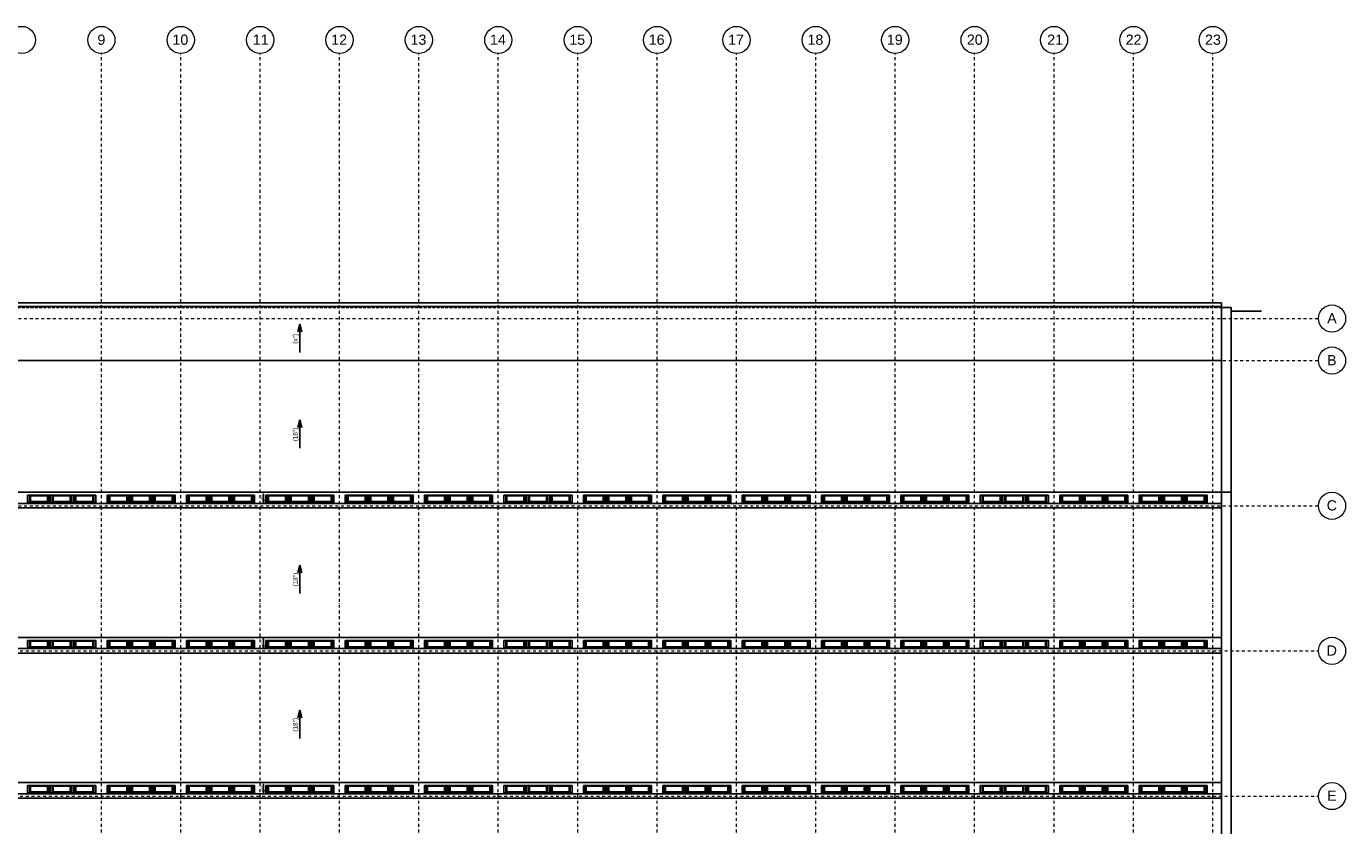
# Model space of a CAD drawing. Header units: millimetres. Extents: x 537057 to 1501572, y -190379 to -110693.
# Tile 5 of 5: x 1443412 to 1501572, y -145929 to -110693. Entities that reach past the tile are written whole.
import ezdxf
from ezdxf.enums import TextEntityAlignment as Align

# ---------------------------------------------------------------- set-up
doc = ezdxf.new("R2010")
doc.units = ezdxf.units.MM
doc.header["$LTSCALE"] = 10
doc.linetypes.add('DASHDOT', pattern=[25.4, 12.7, -6.35, 0, -6.35])
doc.linetypes.add('DASHED', pattern=[19.05, 12.7, -6.35])
for name, color, linetype, lineweight in [('CKSTENY_OSY', 1, 'DASHDOT', 15), ('CKTEXTY_MALE', 3, 'Continuous', 25), ('CKTEXTY_STREDNI', 6, 'Continuous', 50), ('S-GRID-IDEN', 7, 'Continuous', 9)]:
    doc.layers.add(name, color=color, linetype=linetype, lineweight=lineweight)
for name, color, linetype in [('CKSTENY_PODROVINOU', 7, 'Continuous'), ('CKSTENY_SKRYTE', 7, 'DASHED'), ('TP_klempířské_konstrukce', 142, 'Continuous')]:
    doc.layers.add(name, color=color, linetype=linetype)
doc.styles.add('Arial_1', font='arial.ttf', dxfattribs={"height": 450})
doc.styles.add('TOP_ARIAL_CE', font='arial.ttf', dxfattribs={"height": 100})

# ---------------------------------------------------------------- blocks, each defined once
blk = doc.blocks.new('Šipky')
at = {"color": 0, "linetype": 'ByBlock', "lineweight": -2}
for p, q in [((-225, 0), (-80, 0)), ((225, 0), (103, 30)), ((225, 0), (103, -30)), ((-80, 0), (27, 0)), ((27, 0), (225, 0))]:
    blk.add_line(p, q, dxfattribs=at)

msp = doc.modelspace()

# ---------------------------------------------------------------- linework, layer by layer
at = {"layer": 'CKSTENY_OSY', "lineweight": 5}
for p, q in [((1446717, -179771), (1446717, -111893)), ((1450217, -179771), (1450217, -111893)), ((1453717, -179771), (1453717, -111893)), ((1457217, -179771), (1457217, -111893)), ((1460717, -179771), (1460717, -111893)), ((1464217, -179771), (1464217, -111893)), ((1467717, -179771), (1467717, -111893)), ((1471217, -179771), (1471217, -111893)), ((1474717, -179771), (1474717, -111893)), ((1478217, -179771), (1478217, -111893)), ((1481717, -179771), (1481717, -111893)), ((1485217, -179771), (1485217, -111893)), ((1488717, -179771), (1488717, -111893)), ((1492217, -179771), (1492217, -111893)), ((1495717, -179771), (1495717, -111893)), ((1421967, -123576), (1500372, -123576)), ((1421967, -125426), (1500372, -125426)), ((1421967, -131826), (1500372, -131826)), ((1417470, -138226), (1500372, -138226)), ((1417470, -144626), (1500372, -144626))]:
    msp.add_line(p, q, dxfattribs=at)
at = {"layer": 'CKSTENY_PODROVINOU'}
for p, q in [((1496107, -123036), (1423957, -123036)), ((1496107, -123086), (1496107, -123036)), ((1496527, -123086), (1496107, -123086)), ((1496107, -177481), (1496107, -123086)), ((1496527, -177431), (1496527, -123086)), ((1497867, -123246), (1496527, -123246)), ((1423327, -125426), (1496107, -125426)), ((1423327, -131231), (1496107, -131231)), ((1496107, -131231), (1496527, -131231)), ((1423327, -131726), (1496107, -131726)), ((1423327, -131926), (1496107, -131926)), ((1418472, -137631), (1496107, -137631)), ((1418472, -138126), (1496107, -138126)), ((1418472, -138326), (1496107, -138326)), ((1418472, -144031), (1496107, -144031)), ((1418472, -144526), (1496107, -144526)), ((1418472, -144726), (1496107, -144726))]:
    msp.add_line(p, q, dxfattribs=at)
for points in [[(1443467, -131363), (1444467, -131363), (1444467, -131679), (1443467, -131679)], [(1443542, -131382), (1444392, -131382), (1444392, -131661), (1443542, -131661)], [(1443592, -131397), (1444342, -131397), (1444342, -131646), (1443592, -131646)], [(1444467, -131363), (1445467, -131363), (1445467, -131679), (1444467, -131679)], [(1444542, -131382), (1445392, -131382), (1445392, -131661), (1444542, -131661)], [(1444592, -131397), (1445342, -131397), (1445342, -131646), (1444592, -131646)], [(1445467, -131363), (1446467, -131363), (1446467, -131679), (1445467, -131679)], [(1445542, -131382), (1446392, -131382), (1446392, -131661), (1445542, -131661)], [(1445592, -131397), (1446342, -131397), (1446342, -131646), (1445592, -131646)], [(1446967, -131363), (1447967, -131363), (1447967, -131679), (1446967, -131679)], [(1447042, -131382), (1447892, -131382), (1447892, -131661), (1447042, -131661)], [(1447092, -131397), (1447842, -131397), (1447842, -131646), (1447092, -131646)], [(1447967, -131363), (1448967, -131363), (1448967, -131679), (1447967, -131679)], [(1448042, -131382), (1448892, -131382), (1448892, -131661), (1448042, -131661)], [(1448092, -131397), (1448842, -131397), (1448842, -131646), (1448092, -131646)], [(1448967, -131363), (1449967, -131363), (1449967, -131679), (1448967, -131679)], [(1449042, -131382), (1449892, -131382), (1449892, -131661), (1449042, -131661)], [(1449092, -131397), (1449842, -131397), (1449842, -131646), (1449092, -131646)], [(1450467, -131363), (1451467, -131363), (1451467, -131679), (1450467, -131679)], [(1450542, -131382), (1451392, -131382), (1451392, -131661), (1450542, -131661)], [(1450592, -131397), (1451342, -131397), (1451342, -131646), (1450592, -131646)], [(1451467, -131363), (1452467, -131363), (1452467, -131679), (1451467, -131679)], [(1451542, -131382), (1452392, -131382), (1452392, -131661), (1451542, -131661)], [(1451592, -131397), (1452342, -131397), (1452342, -131646), (1451592, -131646)], [(1452467, -131363), (1453467, -131363), (1453467, -131679), (1452467, -131679)], [(1452542, -131382), (1453392, -131382), (1453392, -131661), (1452542, -131661)], [(1452592, -131397), (1453342, -131397), (1453342, -131646), (1452592, -131646)], [(1453967, -131363), (1454967, -131363), (1454967, -131679), (1453967, -131679)], [(1454042, -131382), (1454892, -131382), (1454892, -131661), (1454042, -131661)], [(1454092, -131397), (1454842, -131397), (1454842, -131646), (1454092, -131646)], [(1454967, -131363), (1455967, -131363), (1455967, -131679), (1454967, -131679)], [(1455042, -131382), (1455892, -131382), (1455892, -131661), (1455042, -131661)], [(1455092, -131397), (1455842, -131397), (1455842, -131646), (1455092, -131646)], [(1455967, -131363), (1456967, -131363), (1456967, -131679), (1455967, -131679)], [(1456042, -131382), (1456892, -131382), (1456892, -131661), (1456042, -131661)], [(1456092, -131397), (1456842, -131397), (1456842, -131646), (1456092, -131646)], [(1457467, -131363), (1458467, -131363), (1458467, -131679), (1457467, -131679)], [(1457542, -131382), (1458392, -131382), (1458392, -131661), (1457542, -131661)], [(1457592, -131397), (1458342, -131397), (1458342, -131646), (1457592, -131646)], [(1458467, -131363), (1459467, -131363), (1459467, -131679), (1458467, -131679)], [(1458542, -131382), (1459392, -131382), (1459392, -131661), (1458542, -131661)], [(1458592, -131397), (1459342, -131397), (1459342, -131646), (1458592, -131646)], [(1459467, -131363), (1460467, -131363), (1460467, -131679), (1459467, -131679)], [(1459542, -131382), (1460392, -131382), (1460392, -131661), (1459542, -131661)], [(1459592, -131397), (1460342, -131397), (1460342, -131646), (1459592, -131646)], [(1460967, -131363), (1461967, -131363), (1461967, -131679), (1460967, -131679)], [(1461042, -131382), (1461892, -131382), (1461892, -131661), (1461042, -131661)], [(1461092, -131397), (1461842, -131397), (1461842, -131646), (1461092, -131646)], [(1461967, -131363), (1462967, -131363), (1462967, -131679), (1461967, -131679)], [(1462042, -131382), (1462892, -131382), (1462892, -131661), (1462042, -131661)], [(1462092, -131397), (1462842, -131397), (1462842, -131646), (1462092, -131646)], [(1462967, -131363), (1463967, -131363), (1463967, -131679), (1462967, -131679)], [(1463042, -131382), (1463892, -131382), (1463892, -131661), (1463042, -131661)], [(1463092, -131397), (1463842, -131397), (1463842, -131646), (1463092, -131646)], [(1464467, -131363), (1465467, -131363), (1465467, -131679), (1464467, -131679)], [(1464542, -131382), (1465392, -131382), (1465392, -131661), (1464542, -131661)], [(1464592, -131397), (1465342, -131397), (1465342, -131646), (1464592, -131646)], [(1465467, -131363), (1466467, -131363), (1466467, -131679), (1465467, -131679)], [(1465542, -131382), (1466392, -131382), (1466392, -131661), (1465542, -131661)], [(1465592, -131397), (1466342, -131397), (1466342, -131646), (1465592, -131646)], [(1466467, -131363), (1467467, -131363), (1467467, -131679), (1466467, -131679)], [(1466542, -131382), (1467392, -131382), (1467392, -131661), (1466542, -131661)], [(1466592, -131397), (1467342, -131397), (1467342, -131646), (1466592, -131646)], [(1467967, -131363), (1468967, -131363), (1468967, -131679), (1467967, -131679)], [(1468042, -131382), (1468892, -131382), (1468892, -131661), (1468042, -131661)], [(1468092, -131397), (1468842, -131397), (1468842, -131646), (1468092, -131646)], [(1468967, -131363), (1469967, -131363), (1469967, -131679), (1468967, -131679)], [(1469042, -131382), (1469892, -131382), (1469892, -131661), (1469042, -131661)], [(1469092, -131397), (1469842, -131397), (1469842, -131646), (1469092, -131646)], [(1469967, -131363), (1470967, -131363), (1470967, -131679), (1469967, -131679)], [(1470042, -131382), (1470892, -131382), (1470892, -131661), (1470042, -131661)], [(1470092, -131397), (1470842, -131397), (1470842, -131646), (1470092, -131646)], [(1471467, -131363), (1472467, -131363), (1472467, -131679), (1471467, -131679)], [(1471542, -131382), (1472392, -131382), (1472392, -131661), (1471542, -131661)], [(1471592, -131397), (1472342, -131397), (1472342, -131646), (1471592, -131646)], [(1472467, -131363), (1473467, -131363), (1473467, -131679), (1472467, -131679)], [(1472542, -131382), (1473392, -131382), (1473392, -131661), (1472542, -131661)], [(1472592, -131397), (1473342, -131397), (1473342, -131646), (1472592, -131646)], [(1473467, -131363), (1474467, -131363), (1474467, -131679), (1473467, -131679)], [(1473542, -131382), (1474392, -131382), (1474392, -131661), (1473542, -131661)], [(1473592, -131397), (1474342, -131397), (1474342, -131646), (1473592, -131646)], [(1474967, -131363), (1475967, -131363), (1475967, -131679), (1474967, -131679)], [(1475042, -131382), (1475892, -131382), (1475892, -131661), (1475042, -131661)], [(1475092, -131397), (1475842, -131397), (1475842, -131646), (1475092, -131646)], [(1475967, -131363), (1476967, -131363), (1476967, -131679), (1475967, -131679)], [(1476042, -131382), (1476892, -131382), (1476892, -131661), (1476042, -131661)], [(1476092, -131397), (1476842, -131397), (1476842, -131646), (1476092, -131646)], [(1476967, -131363), (1477967, -131363), (1477967, -131679), (1476967, -131679)], [(1477042, -131382), (1477892, -131382), (1477892, -131661), (1477042, -131661)], [(1477092, -131397), (1477842, -131397), (1477842, -131646), (1477092, -131646)], [(1478467, -131363), (1479467, -131363), (1479467, -131679), (1478467, -131679)], [(1478542, -131382), (1479392, -131382), (1479392, -131661), (1478542, -131661)], [(1478592, -131397), (1479342, -131397), (1479342, -131646), (1478592, -131646)], [(1479467, -131363), (1480467, -131363), (1480467, -131679), (1479467, -131679)], [(1479542, -131382), (1480392, -131382), (1480392, -131661), (1479542, -131661)], [(1479592, -131397), (1480342, -131397), (1480342, -131646), (1479592, -131646)], [(1480467, -131363), (1481467, -131363), (1481467, -131679), (1480467, -131679)], [(1480542, -131382), (1481392, -131382), (1481392, -131661), (1480542, -131661)], [(1480592, -131397), (1481342, -131397), (1481342, -131646), (1480592, -131646)], [(1481967, -131363), (1482967, -131363), (1482967, -131679), (1481967, -131679)], [(1482042, -131382), (1482892, -131382), (1482892, -131661), (1482042, -131661)], [(1482092, -131397), (1482842, -131397), (1482842, -131646), (1482092, -131646)], [(1482967, -131363), (1483967, -131363), (1483967, -131679), (1482967, -131679)], [(1483042, -131382), (1483892, -131382), (1483892, -131661), (1483042, -131661)], [(1483092, -131397), (1483842, -131397), (1483842, -131646), (1483092, -131646)], [(1483967, -131363), (1484967, -131363), (1484967, -131679), (1483967, -131679)], [(1484042, -131382), (1484892, -131382), (1484892, -131661), (1484042, -131661)], [(1484092, -131397), (1484842, -131397), (1484842, -131646), (1484092, -131646)], [(1485467, -131363), (1486467, -131363), (1486467, -131679), (1485467, -131679)], [(1485542, -131382), (1486392, -131382), (1486392, -131661), (1485542, -131661)], [(1485592, -131397), (1486342, -131397), (1486342, -131646), (1485592, -131646)], [(1486467, -131363), (1487467, -131363), (1487467, -131679), (1486467, -131679)], [(1486542, -131382), (1487392, -131382), (1487392, -131661), (1486542, -131661)], [(1486592, -131397), (1487342, -131397), (1487342, -131646), (1486592, -131646)], [(1487467, -131363), (1488467, -131363), (1488467, -131679), (1487467, -131679)], [(1487542, -131382), (1488392, -131382), (1488392, -131661), (1487542, -131661)], [(1487592, -131397), (1488342, -131397), (1488342, -131646), (1487592, -131646)], [(1488967, -131363), (1489967, -131363), (1489967, -131679), (1488967, -131679)], [(1489042, -131382), (1489892, -131382), (1489892, -131661), (1489042, -131661)], [(1489092, -131397), (1489842, -131397), (1489842, -131646), (1489092, -131646)], [(1489967, -131363), (1490967, -131363), (1490967, -131679), (1489967, -131679)], [(1490042, -131382), (1490892, -131382), (1490892, -131661), (1490042, -131661)], [(1490092, -131397), (1490842, -131397), (1490842, -131646), (1490092, -131646)], [(1490967, -131363), (1491967, -131363), (1491967, -131679), (1490967, -131679)], [(1491042, -131382), (1491892, -131382), (1491892, -131661), (1491042, -131661)], [(1491092, -131397), (1491842, -131397), (1491842, -131646), (1491092, -131646)], [(1493467, -131363), (1492467, -131363), (1492467, -131679), (1493467, -131679)], [(1493392, -131382), (1492542, -131382), (1492542, -131661), (1493392, -131661)], [(1493342, -131397), (1492592, -131397), (1492592, -131646), (1493342, -131646)], [(1494467, -131363), (1493467, -131363), (1493467, -131679), (1494467, -131679)], [(1494392, -131382), (1493542, -131382), (1493542, -131661), (1494392, -131661)], [(1494342, -131397), (1493592, -131397), (1493592, -131646), (1494342, -131646)], [(1495467, -131363), (1494467, -131363), (1494467, -131679), (1495467, -131679)], [(1495392, -131382), (1494542, -131382), (1494542, -131661), (1495392, -131661)], [(1495342, -131397), (1494592, -131397), (1494592, -131646), (1495342, -131646)], [(1443467, -137763), (1444467, -137763), (1444467, -138079), (1443467, -138079)], [(1443542, -137782), (1444392, -137782), (1444392, -138061), (1443542, -138061)], [(1443592, -137797), (1444342, -137797), (1444342, -138046), (1443592, -138046)], [(1444467, -137763), (1445467, -137763), (1445467, -138079), (1444467, -138079)], [(1444542, -137782), (1445392, -137782), (1445392, -138061), (1444542, -138061)], [(1444592, -137797), (1445342, -137797), (1445342, -138046), (1444592, -138046)], [(1445467, -137763), (1446467, -137763), (1446467, -138079), (1445467, -138079)], [(1445542, -137782), (1446392, -137782), (1446392, -138061), (1445542, -138061)], [(1445592, -137797), (1446342, -137797), (1446342, -138046), (1445592, -138046)], [(1446967, -137763), (1447967, -137763), (1447967, -138079), (1446967, -138079)], [(1447042, -137782), (1447892, -137782), (1447892, -138061), (1447042, -138061)], [(1447092, -137797), (1447842, -137797), (1447842, -138046), (1447092, -138046)], [(1447967, -137763), (1448967, -137763), (1448967, -138079), (1447967, -138079)], [(1448042, -137782), (1448892, -137782), (1448892, -138061), (1448042, -138061)], [(1448092, -137797), (1448842, -137797), (1448842, -138046), (1448092, -138046)], [(1448967, -137763), (1449967, -137763), (1449967, -138079), (1448967, -138079)], [(1449042, -137782), (1449892, -137782), (1449892, -138061), (1449042, -138061)], [(1449092, -137797), (1449842, -137797), (1449842, -138046), (1449092, -138046)], [(1450467, -137763), (1451467, -137763), (1451467, -138079), (1450467, -138079)], [(1450542, -137782), (1451392, -137782), (1451392, -138061), (1450542, -138061)], [(1450592, -137797), (1451342, -137797), (1451342, -138046), (1450592, -138046)], [(1451467, -137763), (1452467, -137763), (1452467, -138079), (1451467, -138079)], [(1451542, -137782), (1452392, -137782), (1452392, -138061), (1451542, -138061)], [(1451592, -137797), (1452342, -137797), (1452342, -138046), (1451592, -138046)], [(1452467, -137763), (1453467, -137763), (1453467, -138079), (1452467, -138079)], [(1452542, -137782), (1453392, -137782), (1453392, -138061), (1452542, -138061)], [(1452592, -137797), (1453342, -137797), (1453342, -138046), (1452592, -138046)], [(1453967, -137763), (1454967, -137763), (1454967, -138079), (1453967, -138079)], [(1454042, -137782), (1454892, -137782), (1454892, -138061), (1454042, -138061)], [(1454092, -137797), (1454842, -137797), (1454842, -138046), (1454092, -138046)], [(1454967, -137763), (1455967, -137763), (1455967, -138079), (1454967, -138079)], [(1455042, -137782), (1455892, -137782), (1455892, -138061), (1455042, -138061)], [(1455092, -137797), (1455842, -137797), (1455842, -138046), (1455092, -138046)], [(1455967, -137763), (1456967, -137763), (1456967, -138079), (1455967, -138079)], [(1456042, -137782), (1456892, -137782), (1456892, -138061), (1456042, -138061)], [(1456092, -137797), (1456842, -137797), (1456842, -138046), (1456092, -138046)], [(1457467, -137763), (1458467, -137763), (1458467, -138079), (1457467, -138079)], [(1457542, -137782), (1458392, -137782), (1458392, -138061), (1457542, -138061)], [(1457592, -137797), (1458342, -137797), (1458342, -138046), (1457592, -138046)], [(1458467, -137763), (1459467, -137763), (1459467, -138079), (1458467, -138079)], [(1458542, -137782), (1459392, -137782), (1459392, -138061), (1458542, -138061)], [(1458592, -137797), (1459342, -137797), (1459342, -138046), (1458592, -138046)], [(1459467, -137763), (1460467, -137763), (1460467, -138079), (1459467, -138079)], [(1459542, -137782), (1460392, -137782), (1460392, -138061), (1459542, -138061)], [(1459592, -137797), (1460342, -137797), (1460342, -138046), (1459592, -138046)], [(1460967, -137763), (1461967, -137763), (1461967, -138079), (1460967, -138079)], [(1461042, -137782), (1461892, -137782), (1461892, -138061), (1461042, -138061)], [(1461092, -137797), (1461842, -137797), (1461842, -138046), (1461092, -138046)], [(1461967, -137763), (1462967, -137763), (1462967, -138079), (1461967, -138079)], [(1462042, -137782), (1462892, -137782), (1462892, -138061), (1462042, -138061)], [(1462092, -137797), (1462842, -137797), (1462842, -138046), (1462092, -138046)], [(1462967, -137763), (1463967, -137763), (1463967, -138079), (1462967, -138079)], [(1463042, -137782), (1463892, -137782), (1463892, -138061), (1463042, -138061)], [(1463092, -137797), (1463842, -137797), (1463842, -138046), (1463092, -138046)], [(1464467, -137763), (1465467, -137763), (1465467, -138079), (1464467, -138079)], [(1464542, -137782), (1465392, -137782), (1465392, -138061), (1464542, -138061)], [(1464592, -137797), (1465342, -137797), (1465342, -138046), (1464592, -138046)], [(1465467, -137763), (1466467, -137763), (1466467, -138079), (1465467, -138079)], [(1465542, -137782), (1466392, -137782), (1466392, -138061), (1465542, -138061)], [(1465592, -137797), (1466342, -137797), (1466342, -138046), (1465592, -138046)], [(1466467, -137763), (1467467, -137763), (1467467, -138079), (1466467, -138079)], [(1466542, -137782), (1467392, -137782), (1467392, -138061), (1466542, -138061)], [(1466592, -137797), (1467342, -137797), (1467342, -138046), (1466592, -138046)], [(1467967, -137763), (1468967, -137763), (1468967, -138079), (1467967, -138079)], [(1468042, -137782), (1468892, -137782), (1468892, -138061), (1468042, -138061)], [(1468092, -137797), (1468842, -137797), (1468842, -138046), (1468092, -138046)], [(1468967, -137763), (1469967, -137763), (1469967, -138079), (1468967, -138079)], [(1469042, -137782), (1469892, -137782), (1469892, -138061), (1469042, -138061)], [(1469092, -137797), (1469842, -137797), (1469842, -138046), (1469092, -138046)], [(1469967, -137763), (1470967, -137763), (1470967, -138079), (1469967, -138079)], [(1470042, -137782), (1470892, -137782), (1470892, -138061), (1470042, -138061)], [(1470092, -137797), (1470842, -137797), (1470842, -138046), (1470092, -138046)], [(1471467, -137763), (1472467, -137763), (1472467, -138079), (1471467, -138079)], [(1471542, -137782), (1472392, -137782), (1472392, -138061), (1471542, -138061)], [(1471592, -137797), (1472342, -137797), (1472342, -138046), (1471592, -138046)], [(1472467, -137763), (1473467, -137763), (1473467, -138079), (1472467, -138079)], [(1472542, -137782), (1473392, -137782), (1473392, -138061), (1472542, -138061)], [(1472592, -137797), (1473342, -137797), (1473342, -138046), (1472592, -138046)], [(1473467, -137763), (1474467, -137763), (1474467, -138079), (1473467, -138079)], [(1473542, -137782), (1474392, -137782), (1474392, -138061), (1473542, -138061)], [(1473592, -137797), (1474342, -137797), (1474342, -138046), (1473592, -138046)], [(1474967, -137763), (1475967, -137763), (1475967, -138079), (1474967, -138079)], [(1475042, -137782), (1475892, -137782), (1475892, -138061), (1475042, -138061)], [(1475092, -137797), (1475842, -137797), (1475842, -138046), (1475092, -138046)], [(1475967, -137763), (1476967, -137763), (1476967, -138079), (1475967, -138079)], [(1476042, -137782), (1476892, -137782), (1476892, -138061), (1476042, -138061)], [(1476092, -137797), (1476842, -137797), (1476842, -138046), (1476092, -138046)], [(1476967, -137763), (1477967, -137763), (1477967, -138079), (1476967, -138079)], [(1477042, -137782), (1477892, -137782), (1477892, -138061), (1477042, -138061)], [(1477092, -137797), (1477842, -137797), (1477842, -138046), (1477092, -138046)], [(1478467, -137763), (1479467, -137763), (1479467, -138079), (1478467, -138079)], [(1478542, -137782), (1479392, -137782), (1479392, -138061), (1478542, -138061)], [(1478592, -137797), (1479342, -137797), (1479342, -138046), (1478592, -138046)], [(1479467, -137763), (1480467, -137763), (1480467, -138079), (1479467, -138079)], [(1479542, -137782), (1480392, -137782), (1480392, -138061), (1479542, -138061)], [(1479592, -137797), (1480342, -137797), (1480342, -138046), (1479592, -138046)], [(1480467, -137763), (1481467, -137763), (1481467, -138079), (1480467, -138079)], [(1480542, -137782), (1481392, -137782), (1481392, -138061), (1480542, -138061)], [(1480592, -137797), (1481342, -137797), (1481342, -138046), (1480592, -138046)], [(1481967, -137763), (1482967, -137763), (1482967, -138079), (1481967, -138079)], [(1482042, -137782), (1482892, -137782), (1482892, -138061), (1482042, -138061)], [(1482092, -137797), (1482842, -137797), (1482842, -138046), (1482092, -138046)], [(1482967, -137763), (1483967, -137763), (1483967, -138079), (1482967, -138079)], [(1483042, -137782), (1483892, -137782), (1483892, -138061), (1483042, -138061)], [(1483092, -137797), (1483842, -137797), (1483842, -138046), (1483092, -138046)], [(1483967, -137763), (1484967, -137763), (1484967, -138079), (1483967, -138079)], [(1484042, -137782), (1484892, -137782), (1484892, -138061), (1484042, -138061)], [(1484092, -137797), (1484842, -137797), (1484842, -138046), (1484092, -138046)], [(1485467, -137763), (1486467, -137763), (1486467, -138079), (1485467, -138079)], [(1485542, -137782), (1486392, -137782), (1486392, -138061), (1485542, -138061)], [(1485592, -137797), (1486342, -137797), (1486342, -138046), (1485592, -138046)], [(1486467, -137763), (1487467, -137763), (1487467, -138079), (1486467, -138079)], [(1486542, -137782), (1487392, -137782), (1487392, -138061), (1486542, -138061)], [(1486592, -137797), (1487342, -137797), (1487342, -138046), (1486592, -138046)], [(1487467, -137763), (1488467, -137763), (1488467, -138079), (1487467, -138079)], [(1487542, -137782), (1488392, -137782), (1488392, -138061), (1487542, -138061)], [(1487592, -137797), (1488342, -137797), (1488342, -138046), (1487592, -138046)], [(1488967, -137763), (1489967, -137763), (1489967, -138079), (1488967, -138079)], [(1489042, -137782), (1489892, -137782), (1489892, -138061), (1489042, -138061)], [(1489092, -137797), (1489842, -137797), (1489842, -138046), (1489092, -138046)], [(1489967, -137763), (1490967, -137763), (1490967, -138079), (1489967, -138079)], [(1490042, -137782), (1490892, -137782), (1490892, -138061), (1490042, -138061)], [(1490092, -137797), (1490842, -137797), (1490842, -138046), (1490092, -138046)], [(1490967, -137763), (1491967, -137763), (1491967, -138079), (1490967, -138079)], [(1491042, -137782), (1491892, -137782), (1491892, -138061), (1491042, -138061)], [(1491092, -137797), (1491842, -137797), (1491842, -138046), (1491092, -138046)], [(1493467, -137763), (1492467, -137763), (1492467, -138079), (1493467, -138079)], [(1493392, -137782), (1492542, -137782), (1492542, -138061), (1493392, -138061)], [(1493342, -137797), (1492592, -137797), (1492592, -138046), (1493342, -138046)], [(1494467, -137763), (1493467, -137763), (1493467, -138079), (1494467, -138079)], [(1494392, -137782), (1493542, -137782), (1493542, -138061), (1494392, -138061)], [(1494342, -137797), (1493592, -137797), (1493592, -138046), (1494342, -138046)], [(1495467, -137763), (1494467, -137763), (1494467, -138079), (1495467, -138079)], [(1495392, -137782), (1494542, -137782), (1494542, -138061), (1495392, -138061)], [(1495342, -137797), (1494592, -137797), (1494592, -138046), (1495342, -138046)], [(1443467, -144163), (1444467, -144163), (1444467, -144479), (1443467, -144479)], [(1443542, -144182), (1444392, -144182), (1444392, -144461), (1443542, -144461)], [(1443592, -144197), (1444342, -144197), (1444342, -144446), (1443592, -144446)], [(1444467, -144163), (1445467, -144163), (1445467, -144479), (1444467, -144479)], [(1444542, -144182), (1445392, -144182), (1445392, -144461), (1444542, -144461)], [(1444592, -144197), (1445342, -144197), (1445342, -144446), (1444592, -144446)], [(1445467, -144163), (1446467, -144163), (1446467, -144479), (1445467, -144479)], [(1445542, -144182), (1446392, -144182), (1446392, -144461), (1445542, -144461)], [(1445592, -144197), (1446342, -144197), (1446342, -144446), (1445592, -144446)], [(1446967, -144163), (1447967, -144163), (1447967, -144479), (1446967, -144479)], [(1447042, -144182), (1447892, -144182), (1447892, -144461), (1447042, -144461)], [(1447092, -144197), (1447842, -144197), (1447842, -144446), (1447092, -144446)], [(1447967, -144163), (1448967, -144163), (1448967, -144479), (1447967, -144479)], [(1448042, -144182), (1448892, -144182), (1448892, -144461), (1448042, -144461)], [(1448092, -144197), (1448842, -144197), (1448842, -144446), (1448092, -144446)], [(1448967, -144163), (1449967, -144163), (1449967, -144479), (1448967, -144479)], [(1449042, -144182), (1449892, -144182), (1449892, -144461), (1449042, -144461)], [(1449092, -144197), (1449842, -144197), (1449842, -144446), (1449092, -144446)], [(1450467, -144163), (1451467, -144163), (1451467, -144479), (1450467, -144479)], [(1450542, -144182), (1451392, -144182), (1451392, -144461), (1450542, -144461)], [(1450592, -144197), (1451342, -144197), (1451342, -144446), (1450592, -144446)], [(1451467, -144163), (1452467, -144163), (1452467, -144479), (1451467, -144479)], [(1451542, -144182), (1452392, -144182), (1452392, -144461), (1451542, -144461)], [(1451592, -144197), (1452342, -144197), (1452342, -144446), (1451592, -144446)], [(1452467, -144163), (1453467, -144163), (1453467, -144479), (1452467, -144479)], [(1452542, -144182), (1453392, -144182), (1453392, -144461), (1452542, -144461)], [(1452592, -144197), (1453342, -144197), (1453342, -144446), (1452592, -144446)], [(1453967, -144163), (1454967, -144163), (1454967, -144479), (1453967, -144479)], [(1454042, -144182), (1454892, -144182), (1454892, -144461), (1454042, -144461)], [(1454092, -144197), (1454842, -144197), (1454842, -144446), (1454092, -144446)], [(1454967, -144163), (1455967, -144163), (1455967, -144479), (1454967, -144479)], [(1455042, -144182), (1455892, -144182), (1455892, -144461), (1455042, -144461)], [(1455092, -144197), (1455842, -144197), (1455842, -144446), (1455092, -144446)], [(1455967, -144163), (1456967, -144163), (1456967, -144479), (1455967, -144479)], [(1456042, -144182), (1456892, -144182), (1456892, -144461), (1456042, -144461)], [(1456092, -144197), (1456842, -144197), (1456842, -144446), (1456092, -144446)], [(1457467, -144163), (1458467, -144163), (1458467, -144479), (1457467, -144479)], [(1457542, -144182), (1458392, -144182), (1458392, -144461), (1457542, -144461)], [(1457592, -144197), (1458342, -144197), (1458342, -144446), (1457592, -144446)], [(1458467, -144163), (1459467, -144163), (1459467, -144479), (1458467, -144479)], [(1458542, -144182), (1459392, -144182), (1459392, -144461), (1458542, -144461)], [(1458592, -144197), (1459342, -144197), (1459342, -144446), (1458592, -144446)], [(1459467, -144163), (1460467, -144163), (1460467, -144479), (1459467, -144479)], [(1459542, -144182), (1460392, -144182), (1460392, -144461), (1459542, -144461)], [(1459592, -144197), (1460342, -144197), (1460342, -144446), (1459592, -144446)], [(1460967, -144163), (1461967, -144163), (1461967, -144479), (1460967, -144479)], [(1461042, -144182), (1461892, -144182), (1461892, -144461), (1461042, -144461)], [(1461092, -144197), (1461842, -144197), (1461842, -144446), (1461092, -144446)], [(1461967, -144163), (1462967, -144163), (1462967, -144479), (1461967, -144479)], [(1462042, -144182), (1462892, -144182), (1462892, -144461), (1462042, -144461)], [(1462092, -144197), (1462842, -144197), (1462842, -144446), (1462092, -144446)], [(1462967, -144163), (1463967, -144163), (1463967, -144479), (1462967, -144479)], [(1463042, -144182), (1463892, -144182), (1463892, -144461), (1463042, -144461)], [(1463092, -144197), (1463842, -144197), (1463842, -144446), (1463092, -144446)], [(1464467, -144163), (1465467, -144163), (1465467, -144479), (1464467, -144479)], [(1464542, -144182), (1465392, -144182), (1465392, -144461), (1464542, -144461)], [(1464592, -144197), (1465342, -144197), (1465342, -144446), (1464592, -144446)], [(1465467, -144163), (1466467, -144163), (1466467, -144479), (1465467, -144479)], [(1465542, -144182), (1466392, -144182), (1466392, -144461), (1465542, -144461)], [(1465592, -144197), (1466342, -144197), (1466342, -144446), (1465592, -144446)], [(1466467, -144163), (1467467, -144163), (1467467, -144479), (1466467, -144479)], [(1466542, -144182), (1467392, -144182), (1467392, -144461), (1466542, -144461)], [(1466592, -144197), (1467342, -144197), (1467342, -144446), (1466592, -144446)], [(1467967, -144163), (1468967, -144163), (1468967, -144479), (1467967, -144479)], [(1468042, -144182), (1468892, -144182), (1468892, -144461), (1468042, -144461)], [(1468092, -144197), (1468842, -144197), (1468842, -144446), (1468092, -144446)], [(1468967, -144163), (1469967, -144163), (1469967, -144479), (1468967, -144479)], [(1469042, -144182), (1469892, -144182), (1469892, -144461), (1469042, -144461)], [(1469092, -144197), (1469842, -144197), (1469842, -144446), (1469092, -144446)], [(1469967, -144163), (1470967, -144163), (1470967, -144479), (1469967, -144479)], [(1470042, -144182), (1470892, -144182), (1470892, -144461), (1470042, -144461)], [(1470092, -144197), (1470842, -144197), (1470842, -144446), (1470092, -144446)], [(1471467, -144163), (1472467, -144163), (1472467, -144479), (1471467, -144479)], [(1471542, -144182), (1472392, -144182), (1472392, -144461), (1471542, -144461)], [(1471592, -144197), (1472342, -144197), (1472342, -144446), (1471592, -144446)], [(1472467, -144163), (1473467, -144163), (1473467, -144479), (1472467, -144479)], [(1472542, -144182), (1473392, -144182), (1473392, -144461), (1472542, -144461)], [(1472592, -144197), (1473342, -144197), (1473342, -144446), (1472592, -144446)], [(1473467, -144163), (1474467, -144163), (1474467, -144479), (1473467, -144479)], [(1473542, -144182), (1474392, -144182), (1474392, -144461), (1473542, -144461)], [(1473592, -144197), (1474342, -144197), (1474342, -144446), (1473592, -144446)], [(1474967, -144163), (1475967, -144163), (1475967, -144479), (1474967, -144479)], [(1475042, -144182), (1475892, -144182), (1475892, -144461), (1475042, -144461)], [(1475092, -144197), (1475842, -144197), (1475842, -144446), (1475092, -144446)], [(1475967, -144163), (1476967, -144163), (1476967, -144479), (1475967, -144479)], [(1476042, -144182), (1476892, -144182), (1476892, -144461), (1476042, -144461)], [(1476092, -144197), (1476842, -144197), (1476842, -144446), (1476092, -144446)], [(1476967, -144163), (1477967, -144163), (1477967, -144479), (1476967, -144479)], [(1477042, -144182), (1477892, -144182), (1477892, -144461), (1477042, -144461)], [(1477092, -144197), (1477842, -144197), (1477842, -144446), (1477092, -144446)], [(1478467, -144163), (1479467, -144163), (1479467, -144479), (1478467, -144479)], [(1478542, -144182), (1479392, -144182), (1479392, -144461), (1478542, -144461)], [(1478592, -144197), (1479342, -144197), (1479342, -144446), (1478592, -144446)], [(1479467, -144163), (1480467, -144163), (1480467, -144479), (1479467, -144479)], [(1479542, -144182), (1480392, -144182), (1480392, -144461), (1479542, -144461)], [(1479592, -144197), (1480342, -144197), (1480342, -144446), (1479592, -144446)], [(1480467, -144163), (1481467, -144163), (1481467, -144479), (1480467, -144479)], [(1480542, -144182), (1481392, -144182), (1481392, -144461), (1480542, -144461)], [(1480592, -144197), (1481342, -144197), (1481342, -144446), (1480592, -144446)], [(1481967, -144163), (1482967, -144163), (1482967, -144479), (1481967, -144479)], [(1482042, -144182), (1482892, -144182), (1482892, -144461), (1482042, -144461)], [(1482092, -144197), (1482842, -144197), (1482842, -144446), (1482092, -144446)], [(1482967, -144163), (1483967, -144163), (1483967, -144479), (1482967, -144479)], [(1483042, -144182), (1483892, -144182), (1483892, -144461), (1483042, -144461)], [(1483092, -144197), (1483842, -144197), (1483842, -144446), (1483092, -144446)], [(1483967, -144163), (1484967, -144163), (1484967, -144479), (1483967, -144479)], [(1484042, -144182), (1484892, -144182), (1484892, -144461), (1484042, -144461)], [(1484092, -144197), (1484842, -144197), (1484842, -144446), (1484092, -144446)], [(1485467, -144163), (1486467, -144163), (1486467, -144479), (1485467, -144479)], [(1485542, -144182), (1486392, -144182), (1486392, -144461), (1485542, -144461)], [(1485592, -144197), (1486342, -144197), (1486342, -144446), (1485592, -144446)], [(1486467, -144163), (1487467, -144163), (1487467, -144479), (1486467, -144479)], [(1486542, -144182), (1487392, -144182), (1487392, -144461), (1486542, -144461)], [(1486592, -144197), (1487342, -144197), (1487342, -144446), (1486592, -144446)], [(1487467, -144163), (1488467, -144163), (1488467, -144479), (1487467, -144479)], [(1487542, -144182), (1488392, -144182), (1488392, -144461), (1487542, -144461)], [(1487592, -144197), (1488342, -144197), (1488342, -144446), (1487592, -144446)], [(1488967, -144163), (1489967, -144163), (1489967, -144479), (1488967, -144479)], [(1489042, -144182), (1489892, -144182), (1489892, -144461), (1489042, -144461)], [(1489092, -144197), (1489842, -144197), (1489842, -144446), (1489092, -144446)], [(1489967, -144163), (1490967, -144163), (1490967, -144479), (1489967, -144479)], [(1490042, -144182), (1490892, -144182), (1490892, -144461), (1490042, -144461)], [(1490092, -144197), (1490842, -144197), (1490842, -144446), (1490092, -144446)], [(1490967, -144163), (1491967, -144163), (1491967, -144479), (1490967, -144479)], [(1491042, -144182), (1491892, -144182), (1491892, -144461), (1491042, -144461)], [(1491092, -144197), (1491842, -144197), (1491842, -144446), (1491092, -144446)], [(1493467, -144163), (1492467, -144163), (1492467, -144479), (1493467, -144479)], [(1493392, -144182), (1492542, -144182), (1492542, -144461), (1493392, -144461)], [(1493342, -144197), (1492592, -144197), (1492592, -144446), (1493342, -144446)], [(1494467, -144163), (1493467, -144163), (1493467, -144479), (1494467, -144479)], [(1494392, -144182), (1493542, -144182), (1493542, -144461), (1494392, -144461)], [(1494342, -144197), (1493592, -144197), (1493592, -144446), (1494342, -144446)], [(1495467, -144163), (1494467, -144163), (1494467, -144479), (1495467, -144479)], [(1495392, -144182), (1494542, -144182), (1494542, -144461), (1495392, -144461)], [(1495342, -144197), (1494592, -144197), (1494592, -144446), (1495342, -144446)]]:
    msp.add_lwpolyline(points, close=True, dxfattribs=at)
at = {"layer": 'CKSTENY_SKRYTE'}
msp.add_line((1496107, -123086), (1423957, -123086), dxfattribs=at)
at = {"layer": 'S-GRID-IDEN'}
for centre in [(1443217, -111293), (1446717, -111293), (1450217, -111293), (1453717, -111293), (1457217, -111293), (1460717, -111293), (1464217, -111293), (1467717, -111293), (1471217, -111293), (1474717, -111293), (1478217, -111293), (1481717, -111293), (1485217, -111293), (1488717, -111293), (1492217, -111293), (1495717, -111293), (1500972, -123576), (1500972, -125426), (1500972, -131826), (1500972, -138226), (1500972, -144626)]:
    msp.add_circle(centre, 600, dxfattribs=at)
at = {"layer": 'TP_klempířské_konstrukce'}
for q in [(1423957, -122876), (1496107, -123036)]:
    msp.add_line((1496107, -122876), q, dxfattribs=at)

# ---------------------------------------------------------------- block references
at = {"layer": 'CKTEXTY_MALE', "color": 7}
for p, xscale, yscale, zscale, rotation in [((1455467, -124451), -2.781409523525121, 2.781409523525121, 2.781409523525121, 270.0000000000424), ((1455467, -128669), -2.781409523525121, 2.781409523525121, 2.781409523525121, 270.0000000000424), ((1453866, -131482), 0.8691904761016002, 0.8691904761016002, 0.8691904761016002, 269.9999999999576), ((1455467, -135069), -2.781409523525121, 2.781409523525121, 2.781409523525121, 270.0000000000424), ((1453866, -137882), 0.8691904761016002, 0.8691904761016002, 0.8691904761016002, 269.9999999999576), ((1455467, -141469), -2.781409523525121, 2.781409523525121, 2.781409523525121, 270.0000000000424), ((1453866, -144282), 0.8691904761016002, 0.8691904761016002, 0.8691904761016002, 269.9999999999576)]:
    msp.add_blockref('Šipky', p, dxfattribs=dict(at, xscale=xscale, yscale=yscale, zscale=zscale, rotation=rotation))

# ---------------------------------------------------------------- texts
at = {"layer": 'CKTEXTY_STREDNI', "color": 7, "style": 'TOP_ARIAL_CE'}
for s, height, p in [('(x°)', 200, (1455267, -124465)), ('(18°)', 200, (1455267, -128682)), ('(75,9°)', 62.5, (1453804, -131449)), ('(18°)', 200, (1455267, -135082)), ('(75,9°)', 62.5, (1453804, -137849)), ('(18°)', 200, (1455267, -141482)), ('(75,9°)', 62.5, (1453804, -144249))]:
    msp.add_text(s, height=height, rotation=90, dxfattribs=at).set_placement(p, align=Align.MIDDLE_CENTER)
at = {"layer": 'S-GRID-IDEN', "linetype": 'Continuous', "style": 'Arial_1'}
for s, p in [('9', (1446543, -111504)), ('10', (1449849, -111504)), ('11', (1453391, -111504)), ('12', (1456850, -111504)), ('13', (1460348, -111504)), ('14', (1463849, -111504)), ('15', (1467346, -111504)), ('16', (1470848, -111504)), ('17', (1474348, -111504)), ('18', (1477847, -111504)), ('19', (1481347, -111504)), ('20', (1484874, -111504)), ('21', (1488416, -111504)), ('22', (1491875, -111504)), ('23', (1495373, -111504)), ('A', (1500759, -123785)), ('B', (1500754, -125635)), ('C', (1500739, -132035)), ('D', (1500735, -138435)), ('E', (1500752, -144835))]:
    msp.add_text(s, height=450, dxfattribs=at).set_placement(p)

doc.saveas('drawing.dxf')
